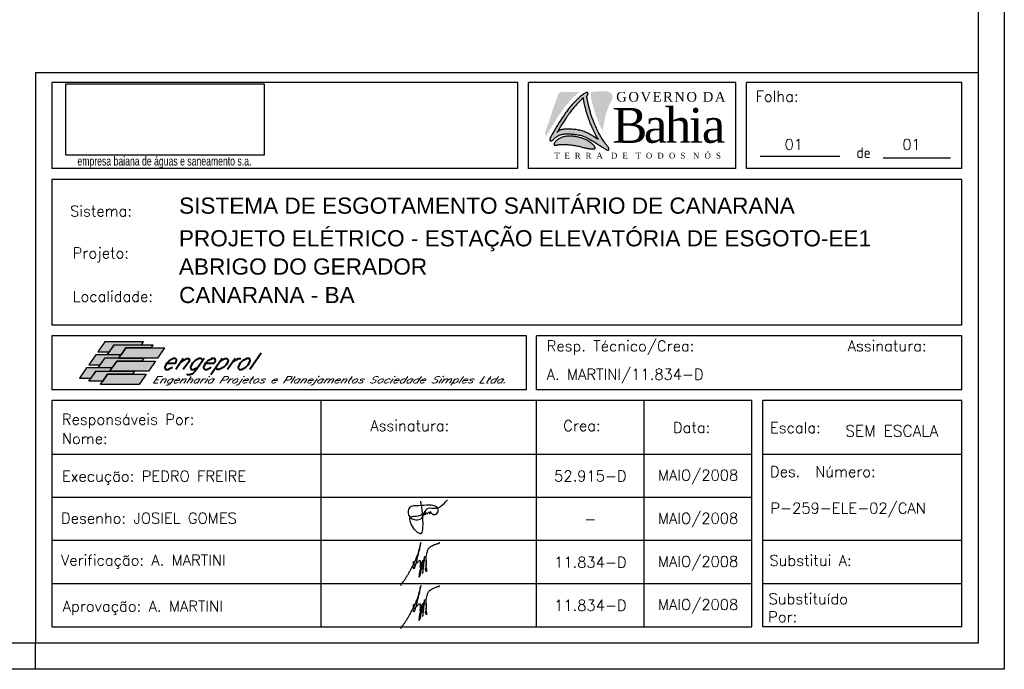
# Model space of a CAD drawing. Header units: millimetres. Extents: x 439.7 to 481.7, y 411.1 to 440.8.
# Tile 3 of 4: x 462.9 to 481.7, y 411.1 to 423.5. Entities that reach past the tile are written whole.
import ezdxf
from ezdxf.enums import TextEntityAlignment as Align

# ---------------------------------------------------------------- set-up
doc = ezdxf.new("R2010")
doc.units = ezdxf.units.MM
for name, color, linetype in [('2', 2, 'Continuous'), ('ARQ-FORMATO', 1, 'Continuous'), ('CARIMBO', 7, 'Continuous'), ('LOGOTIPO', 255, 'Continuous'), ('PADRÃO', 4, 'Continuous')]:
    doc.layers.add(name, color=color, linetype=linetype)
doc.layers.add('Carranca', color=7, linetype='Continuous', lineweight=5)
doc.styles.add('ISOCP', font='ARIAL.TTF')
doc.styles.add('ROMAMS', font='ROMANS.shx')
doc.styles.add('ROMANS', font='romans')
doc.styles.add('STYLE1', font='romans.shx')
picture_1 = doc.add_image_def('image1.jpg', size_in_pixel=(267, 96))

# ---------------------------------------------------------------- blocks, each defined once
blk = doc.blocks.new('A$C38BA6889')
at = {"layer": 'LOGOTIPO'}
for color, points in [(182, [(32.28, -24.63), (32.97, -23.72), (33.63, -22.86), (34.27, -22.04), (34.9, -21.25), (35.51, -20.49), (36.11, -19.76), (36.71, -19.05), (37.3, -18.36), (37.9, -17.68), (38.49, -17.02), (39.09, -16.36), (39.7, -15.7), (40.32, -15.05), (40.95, -14.41), (41.6, -13.77), (42.26, -13.13), (42.95, -12.49), (43.65, -11.85), (44.38, -11.22), (45.13, -10.6), (45.87, -9.99), (46.6, -9.42), (47.31, -8.88), (47.43, -8.79), (30.17, -8.79), (27.7, -10.59), (25.84, -15.77), (22.29, -25.73), (19.32, -35.33), (15.41, -45.63), (15.41, -48.24), (15.41, -49.42), (16.73, -49.42), (17.66, -47.77), (19.08, -45.26), (20.44, -42.9), (21.74, -40.68), (22.99, -38.61), (24.17, -36.68), (25.29, -34.88), (26.36, -33.22), (27.36, -31.68), (28.3, -30.26), (29.19, -28.95), (30.02, -27.74), (30.81, -26.63), (31.56, -25.59)]), (182, [(68.74, -45.07), (68.15, -43.91), (67.57, -42.73), (67.02, -41.56), (66.48, -40.39), (65.96, -39.24), (65.47, -38.12), (65.01, -37.04), (64.57, -36.01), (64.16, -35.02), (63.77, -34.06), (63.4, -33.13), (63.05, -32.22), (62.71, -31.31), (62.38, -30.41), (62.07, -29.49), (61.76, -28.57), (61.46, -27.63), (61.16, -26.69), (60.88, -25.74), (60.61, -24.81), (60.34, -23.89), (60.09, -22.99), (59.86, -22.11), (59.63, -21.26), (59.43, -20.45), (59.23, -19.66), (59.05, -18.91), (58.88, -18.19), (58.72, -17.5), (58.57, -16.85), (58.44, -16.22), (58.31, -15.63), (58.19, -15.08), (58.09, -14.56), (58, -14.07), (57.97, -8.79), (68.05, -8.2), (73.39, -8.44), (76.71, -9.98), (78.01, -13.41), (77.06, -16.85), (74.34, -22.06), (71.37, -30.59)]), (11, [(23.67, -57.74), (23.76, -57.9), (23.89, -58.03), (24.06, -58.13), (24.26, -58.21), (24.5, -58.27), (24.76, -58.3), (25.06, -58.3), (25.39, -58.28), (25.74, -58.22), (26.13, -58.15), (26.54, -58.06), (26.98, -57.96), (27.45, -57.86), (27.94, -57.76), (28.47, -57.67), (29.02, -57.6), (29.61, -57.55), (30.22, -57.51), (30.87, -57.5), (31.55, -57.5), (32.27, -57.51), (33.02, -57.54), (33.82, -57.57), (34.65, -57.61), (35.53, -57.66), (36.44, -57.72), (37.39, -57.78), (38.37, -57.87), (39.36, -57.96), (40.38, -58.08), (41.41, -58.23), (42.45, -58.4), (43.49, -58.59), (44.53, -58.81), (45.56, -59.05), (46.58, -59.3), (47.57, -59.55), (48.54, -59.8), (49.48, -60.04), (50.37, -60.27), (51.22, -60.47), (52.03, -60.65), (52.79, -60.82), (53.51, -60.97), (54.2, -61.1), (54.85, -61.21), (55.46, -61.32), (56.04, -61.41), (56.59, -61.48), (57.11, -61.55), (57.6, -61.61), (58.06, -61.65), (58.49, -61.69), (58.9, -61.72), (59.27, -61.74), (59.63, -61.75), (59.95, -61.75), (60.25, -61.74), (60.52, -61.72), (60.77, -61.69), (60.99, -61.65), (61.18, -61.59), (61.35, -61.52), (61.48, -61.44), (61.59, -61.33), (61.67, -61.21), (61.73, -61.08), (61.76, -60.92), (61.76, -60.75), (61.73, -60.57), (61.68, -60.37), (61.6, -60.15), (61.5, -59.92), (61.37, -59.68), (61.21, -59.41), (61.03, -59.14), (60.81, -58.85), (60.56, -58.54), (60.28, -58.22), (59.96, -57.88), (59.61, -57.53), (59.22, -57.17), (58.79, -56.79), (58.33, -56.41), (57.84, -56.03), (57.31, -55.64), (56.75, -55.25), (56.15, -54.86), (55.52, -54.48), (54.86, -54.1), (54.18, -53.74), (53.47, -53.38), (52.74, -53.03), (51.99, -52.7), (51.22, -52.38), (50.45, -52.08), (49.66, -51.81), (48.87, -51.55), (48.07, -51.31), (47.27, -51.09), (46.48, -50.89), (45.7, -50.71), (44.93, -50.55), (44.18, -50.41), (43.45, -50.28), (42.73, -50.18), (42.02, -50.09), (41.31, -50.01), (40.61, -49.96), (39.91, -49.92), (39.19, -49.89), (38.47, -49.88), (37.73, -49.88), (36.98, -49.91), (36.22, -49.95), (35.46, -50), (34.7, -50.09), (33.95, -50.19), (33.21, -50.32), (32.49, -50.48), (31.79, -50.66), (31.11, -50.87), (30.46, -51.11), (29.83, -51.37), (29.22, -51.66), (28.64, -51.97), (28.08, -52.3), (27.54, -52.64), (27.03, -53.01), (26.55, -53.39), (26.1, -53.78), (25.67, -54.17), (25.28, -54.56), (24.93, -54.94), (24.62, -55.31), (24.34, -55.67), (24.11, -56), (23.93, -56.32), (23.78, -56.61), (23.68, -56.88), (23.62, -57.13), (23.59, -57.36), (23.61, -57.56)])]:
    blk.add_hatch(color=color, dxfattribs=at).paths.add_polyline_path(points)
h = blk.add_hatch(color=156, dxfattribs=at)
h.paths.add_polyline_path([(69.25, -60.54), (68.56, -60.11), (67.81, -59.66), (67.02, -59.17), (66.19, -58.65), (65.34, -58.11), (64.47, -57.56), (63.59, -56.98), (62.7, -56.4), (61.8, -55.82), (60.9, -55.23), (59.98, -54.65), (59.05, -54.07), (58.11, -53.5), (57.16, -52.94), (56.2, -52.41), (55.22, -51.89), (54.23, -51.4), (53.22, -50.94), (52.19, -50.5), (51.14, -50.09), (50.07, -49.72), (48.98, -49.38), (47.87, -49.08), (46.74, -48.82), (45.61, -48.59), (44.48, -48.39), (43.36, -48.22), (42.27, -48.08), (41.19, -47.96), (40.16, -47.87), (39.17, -47.79), (38.22, -47.74), (37.32, -47.71), (36.45, -47.69), (35.62, -47.7), (34.83, -47.72), (34.08, -47.76), (33.36, -47.82), (32.67, -47.89), (32.01, -47.98), (31.38, -48.09), (30.77, -48.22), (30.18, -48.37), (29.61, -48.54), (29.05, -48.74), (28.5, -48.96), (27.96, -49.21), (27.42, -49.48), (26.9, -49.78), (26.4, -50.09), (25.91, -50.42), (25.44, -50.76), (24.99, -51.11), (24.56, -51.47), (24.16, -51.83), (23.79, -52.19), (23.44, -52.54), (23.11, -52.88), (22.6, -53.39), (22.06, -53.87), (21.56, -54.19), (20.98, -54.39), (20.34, -54.29), (19.78, -53.9), (19.71, -53.28), (19.75, -52.81), (19.88, -52.18), (20.13, -51.38), (20.5, -50.38), (21.92, -47.87), (23.28, -45.5), (24.59, -43.29), (25.83, -41.22), (27.02, -39.29), (28.14, -37.49), (29.2, -35.82), (30.21, -34.28), (31.15, -32.86), (32.03, -31.56), (32.87, -30.35), (33.66, -29.23), (34.41, -28.2), (35.12, -27.23), (35.81, -26.32), (36.47, -25.46), (37.11, -24.64), (37.74, -23.86), (38.35, -23.1), (38.96, -22.37), (39.56, -21.66), (40.15, -20.97), (40.74, -20.29), (41.34, -19.62), (41.94, -18.96), (42.54, -18.31), (43.16, -17.66), (43.79, -17.02), (44.44, -16.37), (45.11, -15.73), (45.79, -15.1), (46.5, -14.46), (47.23, -13.83), (47.97, -13.2), (48.72, -12.6), (49.45, -12.02), (50.15, -11.49), (50.82, -11), (51.43, -10.58), (51.99, -10.22), (52.69, -9.81), (53.38, -9.52), (53.98, -9.42), (54.59, -9.59), (55.04, -9.99), (55.19, -10.56), (55.07, -11.25), (54.83, -11.75), (54.64, -12.02), (54.56, -12.13), (54.48, -12.25), (54.4, -12.36), (54.33, -12.49), (54.26, -12.62), (54.21, -12.76), (54.17, -12.92), (54.14, -13.1), (54.13, -13.3), (54.12, -13.52), (54.13, -13.77), (54.15, -14.05), (54.18, -14.36), (54.23, -14.71), (54.29, -15.09), (54.36, -15.51), (54.44, -15.96), (54.53, -16.45), (54.64, -16.97), (54.75, -17.53), (54.88, -18.12), (55.01, -18.74), (55.16, -19.4), (55.32, -20.09), (55.49, -20.81), (55.67, -21.56), (55.87, -22.34), (56.08, -23.16), (56.3, -24.01), (56.54, -24.88), (56.79, -25.79), (57.05, -26.71), (57.32, -27.64), (57.61, -28.58), (57.9, -29.52), (58.2, -30.46), (58.51, -31.39), (58.83, -32.3), (59.15, -33.21), (59.49, -34.11), (59.84, -35.03), (60.21, -35.96), (60.6, -36.91), (61.01, -37.9), (61.45, -38.94), (61.91, -40.02), (62.41, -41.13), (62.92, -42.28), (63.46, -43.45), (64.02, -44.63), (64.59, -45.81), (65.18, -46.97), (65.79, -48.11), (66.4, -49.22), (67.03, -50.3), (67.65, -51.34), (68.28, -52.34), (68.9, -53.29), (69.51, -54.2), (70.11, -55.06), (70.69, -55.87), (71.24, -56.62), (71.77, -57.32), (72.27, -57.97), (72.73, -58.57), (73.15, -59.11), (73.52, -59.61), (73.84, -60.06), (74.23, -60.66), (74.52, -61.28), (74.65, -61.85), (74.56, -62.44), (74.24, -62.73), (73.66, -62.82), (73.08, -62.71), (72.64, -62.53), (72.2, -62.3), (71.6, -61.96), (70.95, -61.56), (70.46, -61.27), (69.89, -60.92)])
h.paths.add_polyline_path([(59.1, -41.9), (59.61, -43.05), (60.15, -44.22), (60.71, -45.39), (61.28, -46.57), (61.87, -47.73), (62.48, -48.88), (64.59, -52.68), (63.97, -52.28), (63.08, -51.7), (62.19, -51.11), (61.28, -50.53), (60.36, -49.94), (59.44, -49.36), (58.5, -48.79), (57.54, -48.24), (56.58, -47.7), (55.6, -47.19), (54.61, -46.7), (53.6, -46.23), (52.57, -45.8), (51.52, -45.39), (50.45, -45.02), (49.36, -44.68), (48.25, -44.38), (47.13, -44.11), (45.99, -43.88), (44.86, -43.68), (43.75, -43.51), (42.65, -43.37), (41.58, -43.26), (40.54, -43.16), (39.55, -43.09), (38.6, -43.04), (37.7, -43), (36.83, -42.99), (36.01, -42.99), (35.22, -43.02), (34.46, -43.06), (33.74, -43.11), (33.06, -43.19), (32.4, -43.28), (31.76, -43.39), (31.15, -43.51), (30.56, -43.67), (29.99, -43.84), (29.43, -44.04), (28.88, -44.26), (28.34, -44.51), (27.81, -44.78), (27.29, -45.07), (27.14, -45.17), (27.64, -44.31), (28.89, -42.23), (30.07, -40.3), (31.19, -38.51), (32.26, -36.84), (33.26, -35.3), (34.2, -33.88), (35.09, -32.57), (35.92, -31.37), (36.71, -30.25), (37.46, -29.22), (38.18, -28.25), (38.87, -27.34), (39.53, -26.48), (40.17, -25.66), (40.8, -24.87), (41.41, -24.12), (42.01, -23.38), (42.61, -22.68), (43.2, -21.98), (43.8, -21.31), (44.39, -20.64), (44.99, -19.98), (45.6, -19.33), (46.22, -18.68), (46.85, -18.03), (47.5, -17.39), (48.16, -16.75), (48.85, -16.11), (49.55, -15.48), (50.82, -14.38), (50.82, -14.53), (50.84, -14.81), (50.88, -15.12), (50.92, -15.47), (50.98, -15.86), (51.05, -16.27), (51.13, -16.73), (51.22, -17.21), (51.33, -17.74), (51.44, -18.29), (51.57, -18.88), (51.71, -19.51), (51.85, -20.16), (52.01, -20.85), (52.18, -21.57), (52.36, -22.32), (52.56, -23.11), (52.77, -23.92), (52.99, -24.77), (53.23, -25.65), (53.48, -26.55), (53.74, -27.47), (54.01, -28.4), (54.3, -29.34), (54.59, -30.29), (54.89, -31.22), (55.2, -32.15), (55.52, -33.06), (55.84, -33.97), (56.18, -34.87), (56.53, -35.79), (56.9, -36.72), (57.29, -37.68), (57.7, -38.67), (58.14, -39.7), (58.61, -40.78)], flags=16)
at = {"layer": 'LOGOTIPO', "color": 170}
for points in [[(20.5, -50.38), (20.13, -51.38), (19.88, -52.18), (19.75, -52.81), (19.71, -53.28), (19.75, -53.63), (19.85, -53.88), (20, -54.05), (20.17, -54.17), (20.36, -54.26), (20.55, -54.32), (20.76, -54.35), (20.98, -54.35), (21.2, -54.31), (21.44, -54.23), (21.69, -54.11), (21.95, -53.94), (22.22, -53.73), (22.5, -53.48), (22.79, -53.19), (23.11, -52.88), (23.44, -52.54), (23.79, -52.19), (24.16, -51.83), (24.56, -51.47), (24.99, -51.11), (25.44, -50.76), (25.91, -50.42), (26.4, -50.09), (26.9, -49.78), (27.42, -49.48), (27.96, -49.21), (28.5, -48.96), (29.05, -48.74), (29.61, -48.54), (30.18, -48.37), (30.77, -48.22), (31.38, -48.09), (32.01, -47.98), (32.67, -47.89), (33.36, -47.82), (34.08, -47.76), (34.83, -47.72), (35.62, -47.7), (36.45, -47.69), (37.32, -47.71), (38.22, -47.74), (39.17, -47.79), (40.16, -47.87), (41.19, -47.96), (42.27, -48.08), (43.36, -48.22), (44.48, -48.39), (45.61, -48.59), (46.74, -48.82), (47.87, -49.08), (48.98, -49.38), (50.07, -49.72), (51.14, -50.09), (52.19, -50.5), (53.22, -50.94), (54.23, -51.4), (55.22, -51.89), (56.2, -52.41), (57.16, -52.94), (58.11, -53.5), (59.05, -54.07), (59.98, -54.65), (60.9, -55.23), (61.8, -55.82), (62.7, -56.4), (63.59, -56.98), (64.47, -57.56), (65.34, -58.11), (66.19, -58.65), (67.02, -59.17), (67.81, -59.66), (68.56, -60.11), (69.25, -60.54), (69.89, -60.92), (70.46, -61.27), (70.95, -61.56), (71.37, -61.82), (71.73, -62.03), (72.04, -62.21), (72.3, -62.35), (72.53, -62.47), (72.73, -62.57), (72.91, -62.64), (73.08, -62.7), (73.24, -62.74), (73.4, -62.77), (73.54, -62.79), (73.67, -62.79), (73.79, -62.79), (73.91, -62.78), (74.01, -62.76), (74.11, -62.74), (74.19, -62.71), (74.27, -62.68), (74.34, -62.63), (74.41, -62.57), (74.47, -62.5), (74.52, -62.41), (74.56, -62.3), (74.6, -62.18), (74.62, -62.03), (74.63, -61.85), (74.61, -61.65), (74.55, -61.41), (74.45, -61.13), (74.31, -60.82), (74.1, -60.46), (73.84, -60.06), (73.52, -59.61), (73.15, -59.11), (72.73, -58.57), (72.27, -57.97), (71.77, -57.32), (71.24, -56.62), (70.69, -55.87), (70.11, -55.06), (69.51, -54.2), (68.9, -53.29), (68.28, -52.34), (67.65, -51.34), (67.03, -50.3), (66.4, -49.22), (65.79, -48.11), (65.18, -46.97), (64.59, -45.81), (64.02, -44.63), (63.46, -43.45), (62.92, -42.28), (62.41, -41.13), (61.91, -40.02), (61.45, -38.94), (61.01, -37.9), (60.6, -36.91), (60.21, -35.96), (59.84, -35.03), (59.49, -34.11), (59.15, -33.21), (58.83, -32.3), (58.51, -31.39), (58.2, -30.46), (57.9, -29.52), (57.61, -28.58), (57.32, -27.64), (57.05, -26.71), (56.79, -25.79), (56.54, -24.88), (56.3, -24.01), (56.08, -23.16), (55.87, -22.34), (55.67, -21.56), (55.49, -20.81), (55.32, -20.09), (55.16, -19.4), (55.01, -18.74), (54.88, -18.12), (54.75, -17.53), (54.64, -16.97), (54.53, -16.45), (54.44, -15.96), (54.36, -15.51), (54.29, -15.09), (54.23, -14.71), (54.18, -14.36), (54.15, -14.05), (54.13, -13.77), (54.12, -13.52), (54.13, -13.3), (54.14, -13.1), (54.17, -12.92), (54.21, -12.76), (54.26, -12.62), (54.33, -12.49), (54.4, -12.36), (54.48, -12.25), (54.56, -12.13), (54.64, -12.02), (54.73, -11.9), (54.81, -11.77), (54.89, -11.64), (54.96, -11.49), (55.02, -11.33), (55.08, -11.17), (55.12, -11), (55.15, -10.83), (55.16, -10.67), (55.16, -10.51), (55.14, -10.35), (55.1, -10.21), (55.04, -10.07), (54.96, -9.95), (54.87, -9.84), (54.76, -9.74), (54.64, -9.65), (54.5, -9.58), (54.34, -9.52), (54.18, -9.47), (53.99, -9.45), (53.77, -9.46), (53.52, -9.5), (53.22, -9.59), (52.87, -9.74), (52.46, -9.94), (51.99, -10.22), (51.43, -10.58), (50.82, -11), (50.15, -11.49), (49.45, -12.02), (48.72, -12.6), (47.97, -13.2), (47.23, -13.83), (46.5, -14.46), (45.79, -15.1), (45.11, -15.73), (44.44, -16.37), (43.79, -17.02), (43.16, -17.66), (42.54, -18.31), (41.94, -18.96), (41.34, -19.62), (40.74, -20.29), (40.15, -20.97), (39.56, -21.66), (38.96, -22.37), (38.35, -23.1), (37.74, -23.86), (37.11, -24.64), (36.47, -25.46), (35.81, -26.32), (35.12, -27.23), (34.41, -28.2), (33.66, -29.23), (32.87, -30.35), (32.03, -31.56), (31.15, -32.86), (30.21, -34.28), (29.2, -35.82), (28.14, -37.49), (27.02, -39.29), (25.83, -41.22), (24.59, -43.29), (23.28, -45.5), (21.92, -47.87), (20.5, -50.38)], [(27.14, -45.17), (27.29, -45.07), (27.81, -44.78), (28.34, -44.51), (28.88, -44.26), (29.43, -44.04), (29.99, -43.84), (30.56, -43.67), (31.15, -43.51), (31.76, -43.39), (32.4, -43.28), (33.06, -43.19), (33.74, -43.11), (34.46, -43.06), (35.22, -43.02), (36.01, -42.99), (36.83, -42.99), (37.7, -43), (38.6, -43.04), (39.55, -43.09), (40.54, -43.16), (41.58, -43.26), (42.65, -43.37), (43.75, -43.51), (44.86, -43.68), (45.99, -43.88), (47.13, -44.11), (48.25, -44.38), (49.36, -44.68), (50.45, -45.02), (51.52, -45.39), (52.57, -45.8), (53.6, -46.23), (54.61, -46.7), (55.6, -47.19), (56.58, -47.7), (57.54, -48.24), (58.5, -48.79), (59.44, -49.36), (60.36, -49.94), (61.28, -50.53), (62.19, -51.11), (63.08, -51.7), (63.97, -52.28), (64.59, -52.68), (62.48, -48.88), (61.87, -47.73), (61.28, -46.57), (60.71, -45.39), (60.15, -44.22), (59.61, -43.05), (59.1, -41.9), (58.61, -40.78), (58.14, -39.7), (57.7, -38.67), (57.29, -37.68), (56.9, -36.72), (56.53, -35.79), (56.18, -34.87), (55.84, -33.97), (55.52, -33.06), (55.2, -32.15), (54.89, -31.22), (54.59, -30.29), (54.3, -29.34), (54.01, -28.4), (53.74, -27.47), (53.48, -26.55), (53.23, -25.65), (52.99, -24.77), (52.77, -23.92), (52.56, -23.11), (52.36, -22.32), (52.18, -21.57), (52.01, -20.85), (51.85, -20.16), (51.71, -19.51), (51.57, -18.88), (51.44, -18.29), (51.33, -17.74), (51.22, -17.21), (51.13, -16.73), (51.05, -16.27), (50.98, -15.86), (50.92, -15.47), (50.88, -15.12), (50.84, -14.81), (50.82, -14.53), (50.82, -14.38), (49.55, -15.48), (48.85, -16.11), (48.16, -16.75), (47.5, -17.39), (46.85, -18.03), (46.22, -18.68), (45.6, -19.33), (44.99, -19.98), (44.39, -20.64), (43.8, -21.31), (43.2, -21.98), (42.61, -22.68), (42.01, -23.38), (41.41, -24.12), (40.8, -24.87), (40.17, -25.66), (39.53, -26.48), (38.87, -27.34), (38.18, -28.25), (37.46, -29.22), (36.71, -30.25), (35.92, -31.37), (35.09, -32.57), (34.2, -33.88), (33.26, -35.3), (32.26, -36.84), (31.19, -38.51), (30.07, -40.3), (28.89, -42.23), (27.64, -44.31), (26.34, -46.52)]]:
    blk.add_lwpolyline(points, dxfattribs=at)
at = {"layer": 'LOGOTIPO', "color": 10}
blk.add_lwpolyline([(23.67, -57.74), (23.76, -57.9), (23.89, -58.03), (24.06, -58.13), (24.26, -58.21), (24.5, -58.27), (24.76, -58.3), (25.06, -58.3), (25.39, -58.28), (25.74, -58.22), (26.13, -58.15), (26.54, -58.06), (26.98, -57.96), (27.45, -57.86), (27.94, -57.76), (28.47, -57.67), (29.02, -57.6), (29.61, -57.55), (30.22, -57.51), (30.87, -57.5), (31.55, -57.5), (32.27, -57.51), (33.02, -57.54), (33.82, -57.57), (34.65, -57.61), (35.53, -57.66), (36.44, -57.72), (37.39, -57.78), (38.37, -57.87), (39.36, -57.96), (40.38, -58.08), (41.41, -58.23), (42.45, -58.4), (43.49, -58.59), (44.53, -58.81), (45.56, -59.05), (46.58, -59.3), (47.57, -59.55), (48.54, -59.8), (49.48, -60.04), (50.37, -60.27), (51.22, -60.47), (52.03, -60.65), (52.79, -60.82), (53.51, -60.97), (54.2, -61.1), (54.85, -61.21), (55.46, -61.32), (56.04, -61.41), (56.59, -61.48), (57.11, -61.55), (57.6, -61.61), (58.06, -61.65), (58.49, -61.69), (58.9, -61.72), (59.27, -61.74), (59.63, -61.75), (59.95, -61.75), (60.25, -61.74), (60.52, -61.72), (60.77, -61.69), (60.99, -61.65), (61.18, -61.59), (61.35, -61.52), (61.48, -61.44), (61.59, -61.33), (61.67, -61.21), (61.73, -61.08), (61.76, -60.92), (61.76, -60.75), (61.73, -60.57), (61.68, -60.37), (61.6, -60.15), (61.5, -59.92), (61.37, -59.68), (61.21, -59.41), (61.03, -59.14), (60.81, -58.85), (60.56, -58.54), (60.28, -58.22), (59.96, -57.88), (59.61, -57.53), (59.22, -57.17), (58.79, -56.79), (58.33, -56.41), (57.84, -56.03), (57.31, -55.64), (56.75, -55.25), (56.15, -54.86), (55.52, -54.48), (54.86, -54.1), (54.18, -53.74), (53.47, -53.38), (52.74, -53.03), (51.99, -52.7), (51.22, -52.38), (50.45, -52.08), (49.66, -51.81), (48.87, -51.55), (48.07, -51.31), (47.27, -51.09), (46.48, -50.89), (45.7, -50.71), (44.93, -50.55), (44.18, -50.41), (43.45, -50.28), (42.73, -50.18), (42.02, -50.09), (41.31, -50.01), (40.61, -49.96), (39.91, -49.92), (39.19, -49.89), (38.47, -49.88), (37.73, -49.88), (36.98, -49.91), (36.22, -49.95), (35.46, -50), (34.7, -50.09), (33.95, -50.19), (33.21, -50.32), (32.49, -50.48), (31.79, -50.66), (31.11, -50.87), (30.46, -51.11), (29.83, -51.37), (29.22, -51.66), (28.64, -51.97), (28.08, -52.3), (27.54, -52.64), (27.03, -53.01), (26.55, -53.39), (26.1, -53.78), (25.67, -54.17), (25.28, -54.56), (24.93, -54.94), (24.62, -55.31), (24.34, -55.67), (24.11, -56), (23.93, -56.32), (23.78, -56.61), (23.68, -56.88), (23.62, -57.13), (23.59, -57.36), (23.61, -57.56)], close=True, dxfattribs=at)
at = {"layer": 'LOGOTIPO', "color": 2, "attachment_point": 1}
for s, insert, char_height, width in [('{\\fTimes New Roman|b0|i0|c238|p18;\\T1.15;GOVERNO DA}', (81.35, -8.86), 9, 124.966), ('{\\fTimes New Roman|b0|i0|c238|p18;\\T0.9;Bahia}', (77.69, -23.63), 32.4, 124.966), ('{\\fTimes New Roman|b0|i0|c238|p18;\\T1.35;T E R R A  D E  T O D O S  N \\fTimes New Roman|b0|i0|c0|p18;Ó \\fTimes New Roman|b0|i0|c238|p18;S}', (23.86, -65.25), 5.4, 151.15)]:
    blk.add_mtext(s, dxfattribs=dict(at, insert=insert, char_height=char_height, width=width))

msp = doc.modelspace()

# ---------------------------------------------------------------- hatches: boundary and pattern name
at = {"layer": 'CARIMBO'}
h = msp.add_hatch(color=82, dxfattribs=at)
h.paths.add_polyline_path([(464.436, 417.15), (464.658, 417.15), (464.752, 417.286), (465.27, 417.286), (465.31, 417.344), (464.572, 417.344)])
h.paths.add_polyline_path([(464.398, 417.093), (464.262, 416.9), (464.484, 416.9), (464.58, 417.036), (464.838, 417.036), (464.878, 417.093), (464.618, 417.093)])
h.paths.add_polyline_path([(464.222, 416.842), (464.086, 416.649), (464.308, 416.649), (464.402, 416.783), (464.664, 416.783), (464.704, 416.842)])
h = msp.add_hatch(color=100, dxfattribs=at)
h.paths.add_polyline_path([(464.972, 417.225), (465.45, 417.225), (465.492, 417.286), (464.754, 417.286), (464.618, 417.093), (464.878, 417.093), (464.88, 417.093)])
h.paths.add_polyline_path([(464.798, 416.974), (465.276, 416.974), (465.316, 417.032), (464.84, 417.032), (464.838, 417.032), (464.84, 417.036), (464.58, 417.036), (464.444, 416.842), (464.704, 416.842), (464.706, 416.842)])
h.paths.add_polyline_path([(464.622, 416.722), (465.1, 416.722), (465.14, 416.781), (464.666, 416.781), (464.664, 416.781), (464.665, 416.783), (464.404, 416.783), (464.268, 416.592), (464.532, 416.592)])
h = msp.add_hatch(color=71, dxfattribs=at)
h.paths.add_polyline_path([(464.974, 417.225), (464.882, 417.093), (464.88, 417.093), (464.84, 417.036), (464.842, 417.036), (464.84, 417.032), (465.576, 417.032), (465.712, 417.225)])
h.paths.add_polyline_path([(465.402, 416.781), (465.538, 416.974), (464.8, 416.974), (464.708, 416.842), (464.706, 416.842), (464.665, 416.783), (464.668, 416.783), (464.666, 416.781)])
h.paths.add_polyline_path([(464.624, 416.722), (464.532, 416.592), (464.532, 416.592), (464.488, 416.529), (465.226, 416.529), (465.362, 416.722)])

# ---------------------------------------------------------------- linework, layer by layer
at = {"color": 2}
msp.add_circle((470.792, 414.096), 0.00224, dxfattribs=at)
for points in [[(470.661, 414.072), (470.669, 414.048), (470.699, 414.053), (470.702, 414.083), (470.683, 414.092), (470.661, 414.077), (470.708, 414.069), (470.733, 414.067), (470.756, 414.09), (470.77, 414.093), (470.77, 414.081), (470.763, 414.071), (470.792, 414.074), (470.792, 414.089), (470.808, 414.072), (470.935, 414.095), (470.912, 414.184), (470.763, 414.226), (470.562, 414.213), (470.389, 414.176), (470.371, 414.038), (470.603, 413.963), (470.737, 414.163), (470.904, 414.168), (471.055, 414.265), (471.113, 414.325)], [(470.6, 414.303), (470.639, 413.798), (470.614, 413.683), (470.46, 413.798), (470.419, 414.004), (470.526, 414.015), (470.664, 414.073)], [(470.222, 412.695), (470.242, 412.727), (470.269, 412.76), (470.298, 412.803), (470.327, 412.849), (470.361, 412.902), (470.392, 412.957), (470.422, 413.013), (470.446, 413.055), (470.47, 413.102), (470.502, 413.172), (470.525, 413.227), (470.553, 413.298), (470.585, 413.416), (470.604, 413.512), (470.594, 413.458), (470.583, 413.406), (470.562, 413.326), (470.543, 413.245), (470.532, 413.194), (470.514, 413.124), (470.5, 413.073), (470.487, 413.034), (470.474, 413.015), (470.47, 413.013), (470.463, 413.027), (470.461, 413.065), (470.465, 413.123), (470.467, 413.152), (470.472, 413.133), (470.474, 413.099), (470.48, 413.081), (470.489, 413.077), (470.508, 413.095), (470.53, 413.122), (470.554, 413.145), (470.572, 413.163), (470.583, 413.168), (470.591, 413.163), (470.594, 413.142), (470.593, 413.111), (470.59, 413.076), (470.589, 413.033), (470.595, 413.049), (470.607, 413.085), (470.623, 413.125), (470.637, 413.157), (470.641, 413.168), (470.648, 413.164), (470.645, 413.14), (470.629, 413.083), (470.616, 413.013), (470.602, 412.948), (470.591, 412.893), (470.573, 412.849), (470.574, 412.87), (470.581, 412.92), (470.592, 412.979), (470.612, 413.041), (470.633, 413.1), (470.65, 413.16), (470.66, 413.184), (470.668, 413.191), (470.669, 413.168), (470.662, 413.122), (470.654, 413.053), (470.647, 412.986), (470.642, 412.929), (470.645, 412.94), (470.651, 412.989), (470.657, 413.051), (470.668, 413.131), (470.672, 413.183), (470.676, 413.23), (470.682, 413.244), (470.692, 413.24), (470.703, 413.213), (470.705, 413.171), (470.705, 413.119), (470.703, 413.053), (470.711, 412.995), (470.713, 412.953), (470.698, 412.995), (470.709, 413.061), (470.71, 413.133), (470.71, 413.215), (470.713, 413.271), (470.726, 413.326), (470.747, 413.384), (470.783, 413.427), (470.823, 413.451), (470.866, 413.472), (470.898, 413.482), (470.92, 413.494), (470.941, 413.494), (470.959, 413.501), (470.962, 413.508), (470.962, 413.516)], [(470.222, 411.872), (470.242, 411.904), (470.269, 411.937), (470.298, 411.98), (470.327, 412.026), (470.361, 412.079), (470.392, 412.134), (470.422, 412.19), (470.446, 412.233), (470.47, 412.279), (470.502, 412.349), (470.525, 412.404), (470.553, 412.475), (470.585, 412.593), (470.604, 412.689), (470.594, 412.635), (470.583, 412.583), (470.562, 412.503), (470.543, 412.422), (470.532, 412.371), (470.514, 412.301), (470.5, 412.25), (470.487, 412.211), (470.474, 412.192), (470.47, 412.19), (470.463, 412.204), (470.461, 412.243), (470.465, 412.3), (470.467, 412.329), (470.472, 412.31), (470.474, 412.276), (470.48, 412.258), (470.489, 412.254), (470.508, 412.272), (470.53, 412.299), (470.554, 412.322), (470.572, 412.34), (470.583, 412.345), (470.591, 412.34), (470.594, 412.319), (470.593, 412.288), (470.59, 412.253), (470.589, 412.211), (470.595, 412.227), (470.607, 412.262), (470.623, 412.302), (470.637, 412.334), (470.641, 412.345), (470.648, 412.341), (470.645, 412.317), (470.629, 412.26), (470.616, 412.19), (470.602, 412.126), (470.591, 412.071), (470.573, 412.026), (470.574, 412.047), (470.581, 412.097), (470.592, 412.157), (470.612, 412.218), (470.633, 412.277), (470.65, 412.337), (470.66, 412.361), (470.668, 412.368), (470.669, 412.345), (470.662, 412.299), (470.654, 412.23), (470.647, 412.164), (470.642, 412.106), (470.645, 412.117), (470.651, 412.166), (470.657, 412.228), (470.668, 412.308), (470.672, 412.36), (470.676, 412.407), (470.682, 412.421), (470.692, 412.417), (470.703, 412.39), (470.705, 412.348), (470.705, 412.296), (470.703, 412.23), (470.711, 412.172), (470.713, 412.13), (470.698, 412.172), (470.709, 412.238), (470.71, 412.31), (470.71, 412.392), (470.713, 412.448), (470.726, 412.503), (470.747, 412.561), (470.783, 412.604), (470.823, 412.629), (470.866, 412.649), (470.898, 412.66), (470.92, 412.671), (470.941, 412.671), (470.959, 412.678), (470.962, 412.685), (470.962, 412.693)]]:
    msp.add_spline(points, degree=3, dxfattribs=at)
at = {"layer": '2'}
msp.add_lwpolyline([(439.749, 411.093), (439.749, 440.793), (481.749, 440.793), (481.749, 411.093)], close=True, dxfattribs=at)
msp.add_lwpolyline([(463.249, 411.093), (463.249, 411.593)], dxfattribs=at)
at = {"layer": 'ARQ-FORMATO'}
msp.add_lwpolyline([(442.249, 411.593), (442.249, 440.293), (481.249, 440.293), (481.249, 411.593)], close=True, dxfattribs=at)
at = {"layer": 'CARIMBO', "color": 6}
for p, q in [((481.249, 422.476), (463.249, 422.476)), ((472.459, 422.291), (463.558, 422.291)), ((463.558, 422.291), (463.558, 420.645)), ((472.459, 420.645), (472.459, 422.291)), ((476.621, 422.291), (472.664, 422.291)), ((472.664, 420.645), (472.664, 422.291)), ((476.621, 420.645), (476.621, 422.291)), ((480.941, 422.291), (476.826, 422.291)), ((476.826, 420.645), (476.826, 422.291)), ((480.941, 420.645), (480.941, 422.291)), ((472.459, 420.645), (463.558, 420.645)), ((476.621, 420.645), (472.664, 420.645)), ((480.941, 420.645), (476.826, 420.645)), ((463.558, 420.439), (463.558, 417.662)), ((480.941, 420.439), (463.558, 420.439)), ((480.941, 417.662), (480.941, 420.439)), ((480.941, 417.662), (463.558, 417.662)), ((472.624, 417.456), (463.558, 417.456)), ((463.558, 417.456), (463.558, 416.428)), ((472.624, 416.428), (472.624, 417.456)), ((480.941, 417.456), (472.815, 417.456)), ((472.815, 416.428), (472.815, 417.456)), ((480.941, 416.428), (480.941, 417.456)), ((472.624, 416.428), (463.558, 416.428)), ((480.941, 416.428), (472.815, 416.428)), ((463.558, 416.222), (463.558, 411.902)), ((476.929, 416.222), (463.558, 416.222)), ((468.701, 411.902), (468.701, 416.222)), ((472.815, 411.902), (472.815, 416.222)), ((474.872, 411.902), (474.872, 416.222)), ((476.929, 411.902), (476.929, 416.222)), ((480.941, 416.222), (477.135, 416.222)), ((477.135, 411.902), (477.135, 416.222)), ((480.941, 411.902), (480.941, 416.222)), ((480.941, 411.902), (480.941, 416.222)), ((476.929, 415.193), (463.558, 415.193)), ((480.941, 415.193), (477.135, 415.193)), ((463.558, 411.902), (476.929, 411.902)), ((480.941, 411.902), (477.135, 411.902))]:
    msp.add_line(p, q, dxfattribs=at)
at = {"layer": 'CARIMBO', "color": 3}
for p, q in [((477.088, 420.881), (478.605, 420.881)), ((479.434, 420.853), (480.721, 420.853)), ((476.929, 414.371), (463.558, 414.371)), ((476.929, 413.548), (463.558, 413.548)), ((476.929, 412.725), (463.558, 412.725)), ((480.941, 412.725), (477.135, 412.725))]:
    msp.add_line(p, q, dxfattribs=at)
at = {"layer": 'CARIMBO', "color": 4}
msp.add_line((480.941, 413.548), (477.135, 413.548), dxfattribs=at)
at = {"layer": 'CARIMBO', "color": 6}
msp.add_lwpolyline([(463.249, 422.476), (463.249, 411.593)], dxfattribs=at)
at = {"layer": 'CARIMBO', "color": 2, "linetype": 'Continuous'}
for points in [[(464.658, 417.15), (464.752, 417.286), (465.27, 417.286), (465.31, 417.344), (464.572, 417.344), (464.436, 417.15), (464.658, 417.15)], [(465.45, 417.225), (464.974, 417.225), (464.882, 417.093), (464.618, 417.093), (464.754, 417.286), (465.492, 417.286), (465.45, 417.225)], [(464.878, 417.093), (464.618, 417.093), (464.398, 417.093), (464.262, 416.9), (464.484, 416.9), (464.58, 417.036), (464.838, 417.036), (464.878, 417.093)], [(464.972, 417.225), (465.712, 417.225), (465.576, 417.032), (464.838, 417.032), (464.972, 417.225)], [(465.276, 416.974), (464.8, 416.974), (464.708, 416.842), (464.444, 416.842), (464.58, 417.036), (464.842, 417.036), (464.84, 417.032), (465.316, 417.032), (465.276, 416.974)], [(464.798, 416.974), (465.538, 416.974), (465.402, 416.781), (464.664, 416.781), (464.798, 416.974)], [(464.308, 416.649), (464.402, 416.783), (464.664, 416.783), (464.704, 416.842), (464.222, 416.842), (464.086, 416.649), (464.308, 416.649)], [(465.1, 416.722), (464.624, 416.722), (464.532, 416.592), (464.268, 416.592), (464.404, 416.783), (464.668, 416.783), (464.666, 416.781), (465.14, 416.781), (465.1, 416.722)], [(464.622, 416.722), (465.362, 416.722), (465.226, 416.529), (464.488, 416.529), (464.622, 416.722)]]:
    msp.add_lwpolyline(points, dxfattribs=at)

# ---------------------------------------------------------------- block references
at = {"layer": 'Carranca', "xscale": 0.02057142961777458, "yscale": 0.02057142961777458, "zscale": 0.02057142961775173}
msp.add_blockref('A$C38BA6889', (472.664, 422.291), dxfattribs=at)

# ---------------------------------------------------------------- texts
at = {"layer": 'CARIMBO', "color": 2, "style": 'ROMANS'}
for s, height, p in [('Folha:', 0.2057, (477, 421.921)), ('Sistema:', 0.2057, (463.907, 419.732)), ('Projeto:', 0.2057, (463.956, 418.932)), ('Localidade:', 0.20571, (463.956, 418.104)), ('Resp. Técnico/Crea:', 0.20571, (473.009, 417.16)), ('Assinatura:', 0.20571, (478.757, 417.161)), ('A. MARTINI/11.834-D', 0.20571, (473.011, 416.618)), ('Responsáveis Por:', 0.20571, (463.75, 415.76)), ('Responsáveis Por:', 0.20571, (463.75, 415.76)), ('Assinatura:', 0.20571, (469.641, 415.638)), ('Crea:', 0.2057, (473.325, 415.638)), ('Data:', 0.2057, (475.42, 415.602)), ('Escala:', 0.2057, (477.273, 415.6)), ('Nome:', 0.2057, (463.75, 415.392)), ('Nome:', 0.2057, (463.75, 415.392)), ('Execução: PEDRO FREIRE', 0.20571, (463.75, 414.675)), ('Des.  Número:', 0.20571, (477.273, 414.762)), ('Desenho: JOSIEL GOMES', 0.20571, (463.733, 413.874)), ('Verificação: A. MARTINI', 0.20571, (463.733, 413.073)), ('Substitui A:', 0.20571, (477.264, 413.067)), ('Substituído ', 0.20571, (477.247, 412.335)), ('Aprovação: A. MARTINI', 0.20571, (463.767, 412.194)), ('Por:', 0.2057, (477.239, 411.992))]:
    msp.add_text(s, height=height, dxfattribs=at).set_placement(p)
at = {"layer": 'CARIMBO', "color": 8, "style": 'ROMANS'}
for s, height, p in [('01', 0.2057, (477.553, 421.004)), ('01', 0.2057, (479.801, 421.004)), ('P-259-ELE-02/CAN', 0.20571, (477.282, 414.064))]:
    msp.add_text(s, height=height, dxfattribs=at).set_placement(p)
at = {"layer": 'CARIMBO', "color": 174, "style": 'ISOCP', "width": 0.698299}
msp.add_text('empresa baiana de águas e saneamento s.a.', height=0.16971, dxfattribs=at).set_placement((464.047, 420.705), (467.37, 420.705), align=Align.FIT)
at = {"layer": 'CARIMBO', "color": 74, "style": 'ROMAMS', "oblique": 35}
msp.add_text('engeprol', height=0.3086, dxfattribs=at).set_placement((465.633, 416.815))
at = {"layer": 'CARIMBO', "color": 3, "style": 'ROMAMS', "oblique": 35, "width": 1.121413}
msp.add_text('Engenharia Projetos e Planejamentos Sociedade Simples Ltda.', height=0.12343, dxfattribs=at).set_placement((465.471, 416.554), (472.227, 416.554), align=Align.FIT)
at = {"layer": 'CARIMBO', "color": 2, "style": 'ROMANS'}
for s, height, p in [('52.915-D', 0.2057, (473.844, 414.782)), ('MAIO/2008', 0.2057, (475.901, 414.782)), ('MAIO/2008', 0.2057, (475.901, 413.959)), ('-', 0.206, (473.844, 413.959)), ('11.834-D', 0.2057, (473.844, 413.136)), ('MAIO/2008', 0.2057, (475.901, 413.136)), ('11.834-D', 0.2057, (473.844, 412.313)), ('MAIO/2008', 0.2057, (475.901, 412.313))]:
    msp.add_text(s, height=height, dxfattribs=at).set_placement(p, align=Align.MIDDLE)
at = {"layer": 'CARIMBO', "color": 2, "insert": (478.926, 421.053), "char_height": 0.20571, "width": 2.6605, "attachment_point": 1}
msp.add_mtext('\\Fisocp.shx;de', dxfattribs=at)
at = {"layer": 'CARIMBO', "color": 5, "char_height": 0.30857, "width": 14.13257, "attachment_point": 1}
for s, insert in [('{\\fArial|b0|i0|c0|p34;SISTEMA DE ESGOTAMENTO SANITÁRIO DE CANARANA}', (465.989, 420.094)), ('{\\fArial|b0|i0|c0|p34;PROJETO ELÉTRICO - ESTAÇÃO ELEVATÓRIA DE ESGOTO-EE1}', (465.985, 419.471)), ('{\\fArial|b0|i0|c0|p34;ABRIGO DO GERADOR}', (465.985, 418.932)), ('{\\fArial|b0|i0|c0|p34;CANARANA - BA}', (465.989, 418.389))]:
    msp.add_mtext(s, dxfattribs=dict(at, insert=insert))
at = {"layer": 'PADRÃO', "color": 8, "style": 'STYLE1'}
msp.add_text('SEM ESCALA', height=0.216, dxfattribs=at).set_placement((478.712, 415.534))

# ---------------------------------------------------------------- pictures from other files: only their frames are drawn
at = {"layer": 'LOGOTIPO'}
image = msp.add_image(picture_1, insert=(463.829, 420.903), size_in_units=(3.786, 1.361), dxfattribs=at)
image.dxf.flags = 7

doc.saveas('drawing.dxf')
